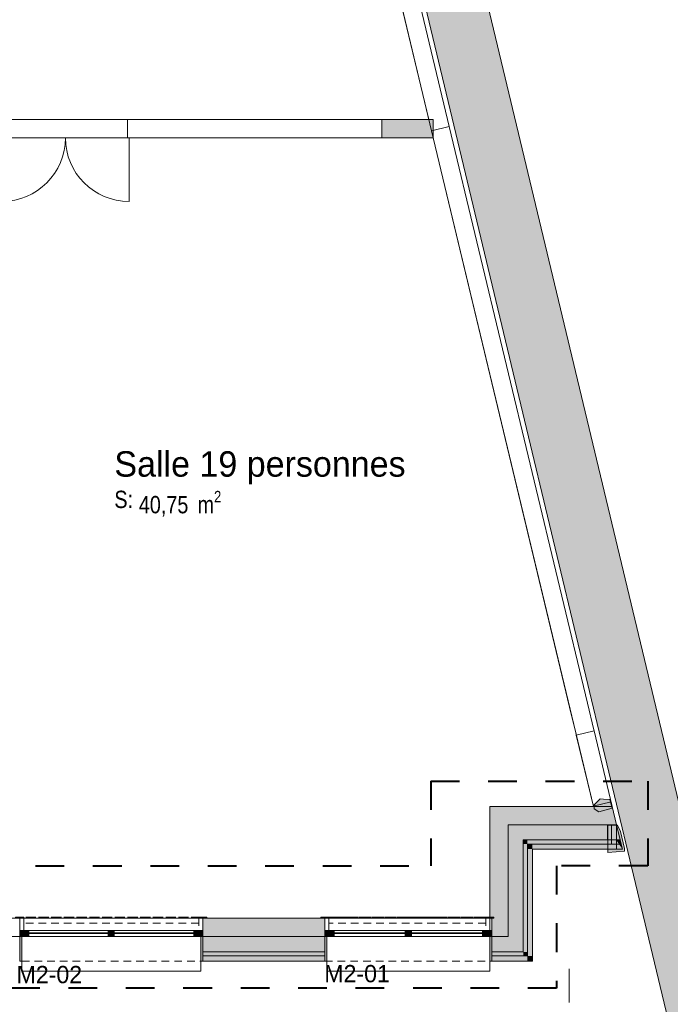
# Model space of a CAD drawing. Header units: millimetres. Extents: x -22000 to 226618, y -100134 to 72379.
# Tile 33 of 44: x 83590 to 89985, y -29895 to -20219. Entities that reach past the tile are written whole.
import ezdxf
from ezdxf.enums import TextEntityAlignment as Align

# ---------------------------------------------------------------- set-up
doc = ezdxf.new("R2010")
doc.units = ezdxf.units.MM
doc.header["$MEASUREMENT"] = 0
for name, pattern in [('Points tirets', [670.277762, 352.777767, -176.388884, 0, -141.111112]), ('Tirets petits', [125, 75, -50]), ('Traits', [564.444447, 282.222223, -282.222223])]:
    doc.linetypes.add(name, pattern=pattern)
for name, color, linetype in [('01-01 BAT MITOYEN', 7, 'Continuous'), ('02-01 File _ Axe.Construction', 7, 'Continuous'), ('02-04 Mur.Construction', 7, 'Continuous'), ('02-04 VR et tablettes existantes', 7, 'Continuous'), ('08-01 2D Dessin général.2D', 7, 'Continuous'), ('08-01 contour hachures', 7, 'Continuous'), ('A-AREA-____-OTLN.Modèle IFC', 7, 'Continuous'), ('A-WALL-____-OTLN.Modèle IFC', 7, 'Continuous'), ('Fenêtres ARCHICAD', 7, 'Continuous'), ('Marques de fenêtre ARCHICAD', 7, 'Continuous'), ('Marques de Zone ARCHICAD', 7, 'Continuous'), ('Portes ARCHICAD', 7, 'Continuous')]:
    doc.layers.add(name, color=color, linetype=linetype)
doc.styles.add('STYLE_GENERE_1', font='txt')
doc.styles.add('STYLE_GENERE_2', font='ARIALN.TTF')
doc.styles.add('STYLE_GENERE_4', font='txt')

# ---------------------------------------------------------------- blocks, each defined once
blk = doc.blocks.new('Mur_1_1', base_point=(66046, 69761.8))
at = {"layer": '01-01 BAT MITOYEN', "linetype": 'Continuous', "lineweight": 0, "true_color": 0xffffff}
blk.add_hatch(color=7, dxfattribs=at).paths.add_polyline_path([(93145.2, -40756.4), (66645.8, 69833.8), (66655.8, 67217), (93153.2, -43364.5)])
at = {"layer": '01-01 BAT MITOYEN', "color": 7, "linetype": 'Continuous', "lineweight": 20, "flags": 128}
for points in [[(66046, 69761.8), (93153.2, -43364.5)], [(93145.2, -40756.4), (66645.8, 69833.8)]]:
    blk.add_lwpolyline(points, dxfattribs=at)
blk = doc.blocks.new('Salle 19 personnes_SA_8_1', base_point=(85826.4, -24731.7))
at = {"layer": 'Marques de Zone ARCHICAD', "color": 7, "lineweight": 9, "insert": (84760.6, -24850.1), "char_height": 170, "attachment_point": 1, "style": 'STYLE_GENERE_2'}
blk.add_mtext('\\A1;{\\pql;\\pt0,100;\\fArial Narrow|b0|i0|c0|p34;40,75\\fArial Narrow|b0|i0|c0|p34;\\A1{\\H.66x;\\S^  ;}\\fArial Narrow|b0|i0|c0|p34; m\\fArial Narrow|b0|i0|c0|p34;\\A1{\\H.66x;\\S2^  ;}}', dxfattribs=at)
at = {"layer": 'Marques de Zone ARCHICAD', "color": 7, "lineweight": 9}
for tag, height, style, p in [('DUMMY_849', 250, 'STYLE_GENERE_1', (87132.3, -24385.8)), ('ROOM_NAME', 250, 'STYLE_GENERE_1', (84520.6, -24459.8)), ('calculatedAreaCode', 170, 'STYLE_GENERE_2', (84520.6, -24847.8))]:
    blk.add_attdef(tag, text='', height=height, dxfattribs=dict(at, style=style)).set_placement(p, align=Align.TOP_LEFT)
blk = doc.blocks.new('Fenêtre (Mur) 40[3]_1')
at = {"layer": 'Fenêtres ARCHICAD', "color": 7, "linetype": 'Continuous', "lineweight": 5}
for p, q in [((84650.1, -21200.1), (87150.1, -21200.1)), ((84650.1, -21380.1), (84650.1, -21200.1)), ((87150.1, -21200.1), (87150.1, -21380.1)), ((87150.1, -21380.1), (84650.1, -21380.1))]:
    blk.add_line(p, q, dxfattribs=at)
blk = doc.blocks.new('Porte (Mur) 137[1]_1')
at = {"layer": 'Portes ARCHICAD', "color": 7, "linetype": 'Continuous', "lineweight": 5}
for p, q in [((83415, -21380.1), (83415, -22005.1)), ((84665, -21380.1), (84665, -22005.1))]:
    blk.add_line(p, q, dxfattribs=at)
for centre, start, end in [((83415, -21380.1), 270, 0), ((84665, -21380.1), 180, 270)]:
    blk.add_arc(centre, 625, start, end, dxfattribs=at)
blk = doc.blocks.new('Mur_9_1', base_point=(87654, -21290.1))
at = {"layer": 'A-WALL-____-OTLN.Modèle IFC', "linetype": 'Continuous', "lineweight": 0, "true_color": 0xffffff}
blk.add_hatch(color=7, dxfattribs=at).paths.add_polyline_path([(87654, -21200.1), (87150.1, -21200.1), (87150.1, -21380.1), (87654, -21380.1)])
at = {"layer": 'A-WALL-____-OTLN.Modèle IFC', "color": 7, "linetype": 'Continuous', "lineweight": 5}
for p, q in [((87150.1, -21200.1), (84650.1, -21200.1)), ((84650.1, -21380.1), (87150.1, -21380.1))]:
    blk.add_line(p, q, dxfattribs=at)
at = {"layer": 'A-WALL-____-OTLN.Modèle IFC', "color": 7, "linetype": 'Continuous', "lineweight": 20}
blk.add_line((87150.1, -21200.1), (87150.1, -21380.1), dxfattribs=at)
at = {"layer": 'A-WALL-____-OTLN.Modèle IFC', "color": 7, "linetype": 'Continuous', "lineweight": 20, "flags": 128}
for points in [[(87654, -21200.1), (87150.1, -21200.1)], [(87654, -21200.1), (87654, -21380.1)], [(87150.1, -21380.1), (87654, -21380.1)]]:
    blk.add_lwpolyline(points, dxfattribs=at)
at = {"layer": 'Fenêtres ARCHICAD', "color": 7, "linetype": 'Continuous', "lineweight": 5}
blk.add_blockref('Fenêtre (Mur) 40[3]_1', (0, 0), dxfattribs=at)
at = {"layer": 'Portes ARCHICAD', "color": 7, "linetype": 'Continuous', "lineweight": 5}
blk.add_blockref('Porte (Mur) 137[1]_1', (0, 0), dxfattribs=at)
blk = doc.blocks.new('Marque fenêtre 24[7]_1', base_point=(84490, -29049.7))
at = {"layer": 'Marques de fenêtre ARCHICAD', "color": 7, "lineweight": 9, "style": 'STYLE_GENERE_1'}
blk.add_attdef('AC_WIDO_ID', text='', height=170, dxfattribs=at).set_placement((83559.5, -29738.4), align=Align.BOTTOM_LEFT)
blk = doc.blocks.new('Baie générique 2019[16]_1')
at = {"layer": 'Fenêtres ARCHICAD', "linetype": 'Continuous', "lineweight": 0, "true_color": 0xffffff}
for points in [[(83590, -29229.7), (83650, -29229.7), (83650, -29169.7), (83590, -29169.7)], [(83650, -29229.7), (83680, -29229.7), (83680, -29169.7), (83650, -29169.7)], [(84490, -29229.7), (84490, -29169.7), (84460, -29169.7), (84460, -29229.7)], [(84490, -29229.7), (84490, -29169.7), (84460, -29169.7), (84460, -29229.7)], [(84490, -29229.7), (84490, -29169.7), (84460, -29169.7), (84460, -29229.7)], [(84490, -29229.7), (84520, -29229.7), (84520, -29169.7), (84490, -29169.7)], [(84490, -29229.7), (84520, -29229.7), (84520, -29169.7), (84490, -29169.7)], [(84490, -29229.7), (84520, -29229.7), (84520, -29169.7), (84490, -29169.7)], [(85330, -29229.7), (85330, -29169.7), (85300, -29169.7), (85300, -29229.7)], [(85390, -29229.7), (85390, -29169.7), (85330, -29169.7), (85330, -29229.7)], [(83610, -29229.7), (83590, -29229.7), (83590, -29469.7), (83610, -29469.7)], [(85390, -29229.7), (85370, -29229.7), (85370, -29469.7), (85390, -29469.7)]]:
    blk.add_hatch(color=7, dxfattribs=at).paths.add_polyline_path(points)
at = {"layer": 'Fenêtres ARCHICAD', "color": 7, "linetype": 'Continuous', "lineweight": 13}
for p, q in [((83650, -29229.7), (83650, -29169.7)), ((83650, -29169.7), (83680, -29169.7)), ((83680, -29169.7), (83680, -29229.7)), ((83680, -29193.2), (85300, -29193.2)), ((83680, -29200.2), (85300, -29200.2)), ((84490, -29169.7), (84460, -29169.7)), ((84460, -29169.7), (84460, -29229.7)), ((84490, -29169.7), (84460, -29169.7)), ((84460, -29169.7), (84460, -29229.7)), ((84490, -29169.7), (84460, -29169.7)), ((84460, -29169.7), (84460, -29229.7)), ((84520, -29193.2), (84460, -29193.2)), ((84520, -29193.2), (84460, -29193.2)), ((84520, -29193.2), (84460, -29193.2)), ((84520, -29200.2), (84460, -29200.2)), ((84520, -29200.2), (84460, -29200.2)), ((84520, -29200.2), (84460, -29200.2)), ((84490, -29229.7), (84490, -29169.7)), ((84490, -29229.7), (84490, -29169.7)), ((84490, -29169.7), (84520, -29169.7)), ((84490, -29229.7), (84490, -29169.7)), ((84490, -29229.7), (84490, -29169.7)), ((84490, -29169.7), (84520, -29169.7)), ((84490, -29229.7), (84490, -29169.7)), ((84490, -29229.7), (84490, -29169.7)), ((84490, -29169.7), (84520, -29169.7)), ((84520, -29169.7), (84520, -29229.7)), ((84520, -29169.7), (84520, -29229.7)), ((84520, -29169.7), (84520, -29229.7)), ((85330, -29169.7), (85300, -29169.7)), ((85300, -29169.7), (85300, -29229.7)), ((85330, -29229.7), (85330, -29169.7)), ((83680, -29229.7), (83650, -29229.7)), ((84460, -29229.7), (84490, -29229.7)), ((84460, -29229.7), (84490, -29229.7)), ((84460, -29229.7), (84490, -29229.7)), ((84520, -29229.7), (84490, -29229.7)), ((84520, -29229.7), (84490, -29229.7)), ((84520, -29229.7), (84490, -29229.7)), ((85300, -29229.7), (85330, -29229.7))]:
    blk.add_line(p, q, dxfattribs=at)
at = {"layer": 'Fenêtres ARCHICAD', "color": 7, "linetype": 'Continuous', "lineweight": 5}
for p, q in [((83650, -29169.7), (85330, -29169.7)), ((83680, -29169.7), (85300, -29169.7)), ((84520, -29169.7), (84460, -29169.7)), ((84520, -29169.7), (84460, -29169.7)), ((84520, -29169.7), (84460, -29169.7)), ((83650, -29229.7), (85330, -29229.7)), ((83680, -29229.7), (85300, -29229.7)), ((84520, -29229.7), (84460, -29229.7)), ((84520, -29229.7), (84460, -29229.7)), ((84520, -29229.7), (84460, -29229.7)), ((83610, -29569.7), (83610, -29469.7)), ((85370, -29469.7), (85370, -29569.7)), ((85370, -29569.7), (83610, -29569.7))]:
    blk.add_line(p, q, dxfattribs=at)
at = {"layer": 'Fenêtres ARCHICAD', "color": 7, "linetype": 'Continuous', "lineweight": 13, "flags": 128}
for points in [[(83590, -29229.7), (83590, -29169.7), (83650, -29169.7), (83650, -29229.7)], [(85390, -29229.7), (85390, -29169.7), (85330, -29169.7), (85330, -29229.7)], [(83610, -29229.7), (83610, -29469.7), (83590, -29469.7), (83590, -29229.7)], [(85390, -29229.7), (85390, -29469.7), (85370, -29469.7), (85370, -29229.7)]]:
    blk.add_lwpolyline(points, close=True, dxfattribs=at)
at = {"layer": 'Marques de fenêtre ARCHICAD', "color": 7, "lineweight": 9}
blk.add_blockref('Marque fenêtre 24[7]_1', (84490, -29049.7), dxfattribs=at).add_auto_attribs({'AC_WIDO_ID': 'M2-02'})
blk = doc.blocks.new('Marque fenêtre 24[8]_1', base_point=(87410, -29049.7))
at = {"layer": 'Marques de fenêtre ARCHICAD', "color": 7, "lineweight": 9, "style": 'STYLE_GENERE_1'}
blk.add_attdef('AC_WIDO_ID', text='', height=170, dxfattribs=at).set_placement((86584, -29729.3), align=Align.BOTTOM_LEFT)
blk = doc.blocks.new('Baie générique 2019[17]_1')
at = {"layer": 'Fenêtres ARCHICAD', "linetype": 'Continuous', "lineweight": 0, "true_color": 0xffffff}
for points in [[(86590, -29229.7), (86650, -29229.7), (86650, -29169.7), (86590, -29169.7)], [(86650, -29229.7), (86680, -29229.7), (86680, -29169.7), (86650, -29169.7)], [(87410, -29229.7), (87410, -29169.7), (87380, -29169.7), (87380, -29229.7)], [(87410, -29229.7), (87410, -29169.7), (87380, -29169.7), (87380, -29229.7)], [(87410, -29229.7), (87410, -29169.7), (87380, -29169.7), (87380, -29229.7)], [(87410, -29229.7), (87440, -29229.7), (87440, -29169.7), (87410, -29169.7)], [(87410, -29229.7), (87440, -29229.7), (87440, -29169.7), (87410, -29169.7)], [(87410, -29229.7), (87440, -29229.7), (87440, -29169.7), (87410, -29169.7)], [(88170, -29229.7), (88170, -29169.7), (88140, -29169.7), (88140, -29229.7)], [(88230, -29229.7), (88230, -29169.7), (88170, -29169.7), (88170, -29229.7)], [(86610, -29229.7), (86590, -29229.7), (86590, -29469.7), (86610, -29469.7)], [(88230, -29229.7), (88210, -29229.7), (88210, -29469.7), (88230, -29469.7)]]:
    blk.add_hatch(color=7, dxfattribs=at).paths.add_polyline_path(points)
at = {"layer": 'Fenêtres ARCHICAD', "color": 7, "linetype": 'Continuous', "lineweight": 13}
for p, q in [((86650, -29229.7), (86650, -29169.7)), ((86650, -29169.7), (86680, -29169.7)), ((86680, -29169.7), (86680, -29229.7)), ((86680, -29193.2), (88140, -29193.2)), ((86680, -29200.2), (88140, -29200.2)), ((87410, -29169.7), (87380, -29169.7)), ((87380, -29169.7), (87380, -29229.7)), ((87410, -29169.7), (87380, -29169.7)), ((87380, -29169.7), (87380, -29229.7)), ((87410, -29169.7), (87380, -29169.7)), ((87380, -29169.7), (87380, -29229.7)), ((87440, -29193.2), (87380, -29193.2)), ((87440, -29193.2), (87380, -29193.2)), ((87440, -29193.2), (87380, -29193.2)), ((87440, -29200.2), (87380, -29200.2)), ((87440, -29200.2), (87380, -29200.2)), ((87440, -29200.2), (87380, -29200.2)), ((87410, -29229.7), (87410, -29169.7)), ((87410, -29229.7), (87410, -29169.7)), ((87410, -29169.7), (87440, -29169.7)), ((87410, -29229.7), (87410, -29169.7)), ((87410, -29229.7), (87410, -29169.7)), ((87410, -29169.7), (87440, -29169.7)), ((87410, -29229.7), (87410, -29169.7)), ((87410, -29229.7), (87410, -29169.7)), ((87410, -29169.7), (87440, -29169.7)), ((87440, -29169.7), (87440, -29229.7)), ((87440, -29169.7), (87440, -29229.7)), ((87440, -29169.7), (87440, -29229.7)), ((88170, -29169.7), (88140, -29169.7)), ((88140, -29169.7), (88140, -29229.7)), ((88170, -29229.7), (88170, -29169.7)), ((86680, -29229.7), (86650, -29229.7)), ((87380, -29229.7), (87410, -29229.7)), ((87380, -29229.7), (87410, -29229.7)), ((87380, -29229.7), (87410, -29229.7)), ((87440, -29229.7), (87410, -29229.7)), ((87440, -29229.7), (87410, -29229.7)), ((87440, -29229.7), (87410, -29229.7)), ((88140, -29229.7), (88170, -29229.7))]:
    blk.add_line(p, q, dxfattribs=at)
at = {"layer": 'Fenêtres ARCHICAD', "color": 7, "linetype": 'Continuous', "lineweight": 5}
for p, q in [((86650, -29169.7), (88170, -29169.7)), ((86680, -29169.7), (88140, -29169.7)), ((87440, -29169.7), (87380, -29169.7)), ((87440, -29169.7), (87380, -29169.7)), ((87440, -29169.7), (87380, -29169.7)), ((86650, -29229.7), (88170, -29229.7)), ((86680, -29229.7), (88140, -29229.7)), ((87440, -29229.7), (87380, -29229.7)), ((87440, -29229.7), (87380, -29229.7)), ((87440, -29229.7), (87380, -29229.7)), ((86610, -29569.7), (86610, -29469.7)), ((88210, -29469.7), (88210, -29569.7)), ((88210, -29569.7), (86610, -29569.7))]:
    blk.add_line(p, q, dxfattribs=at)
at = {"layer": 'Fenêtres ARCHICAD', "color": 7, "linetype": 'Continuous', "lineweight": 13, "flags": 128}
for points in [[(86590, -29229.7), (86590, -29169.7), (86650, -29169.7), (86650, -29229.7)], [(88230, -29229.7), (88230, -29169.7), (88170, -29169.7), (88170, -29229.7)], [(86610, -29229.7), (86610, -29469.7), (86590, -29469.7), (86590, -29229.7)], [(88230, -29229.7), (88230, -29469.7), (88210, -29469.7), (88210, -29229.7)]]:
    blk.add_lwpolyline(points, close=True, dxfattribs=at)
at = {"layer": 'Marques de fenêtre ARCHICAD', "color": 7, "lineweight": 9}
blk.add_blockref('Marque fenêtre 24[8]_1', (87410, -29049.7), dxfattribs=at).add_auto_attribs({'AC_WIDO_ID': 'M2-01'})
blk = doc.blocks.new('Mur_139_1', base_point=(65085, -29049.7))
at = {"layer": '02-04 Mur.Construction', "linetype": 'Continuous', "lineweight": 0, "true_color": 0xffffff}
for points in [[(85390, -29229.7), (86590, -29229.7), (86590, -29049.7), (85390, -29049.7)], [(88210, -29049.7), (88390, -29229.7), (88390, -29049.7)], [(88230, -29069.7), (88230, -29229.7), (88390, -29229.7)], [(85390, -29229.7), (85390, -29379.7), (86590, -29379.7), (86590, -29229.7)], [(88390, -29229.7), (88230, -29229.7), (88230, -29379.7), (88390, -29379.7)], [(88540, -29229.7), (88390, -29229.7), (88540, -29379.7)], [(88390, -29379.7), (88540, -29379.7), (88390, -29229.7)], [(85390, -29379.7), (85390, -29419.7), (86590, -29419.7), (86590, -29379.7)], [(88540, -29379.7), (88230, -29379.7), (88230, -29419.7), (88540, -29419.7)], [(88540, -29379.7), (88580, -29419.7), (88580, -29379.7)], [(88540, -29419.7), (88580, -29419.7), (88540, -29379.7)], [(85390, -29419.7), (85390, -29469.7), (86590, -29469.7), (86590, -29419.7)], [(88580, -29419.7), (88230, -29419.7), (88230, -29469.7), (88580, -29469.7)], [(88630, -29419.7), (88580, -29419.7), (88630, -29469.7)], [(88580, -29469.7), (88630, -29469.7), (88580, -29419.7)]]:
    blk.add_hatch(color=7, dxfattribs=at).paths.add_polyline_path(points)
at = {"layer": '02-04 Mur.Construction', "color": 7, "linetype": 'Continuous', "lineweight": 20}
for p, q in [((85390, -29049.7), (85390, -29169.7)), ((86590, -29049.7), (86590, -29169.7)), ((88230, -29049.7), (88230, -29169.7)), ((88390, -29229.7), (88390, -29049.7)), ((85390, -29379.7), (85390, -29169.7)), ((86590, -29379.7), (86590, -29169.7)), ((88230, -29379.7), (88230, -29169.7)), ((79390, -29229.7), (83590, -29229.7)), ((85390, -29229.7), (86590, -29229.7)), ((88230, -29229.7), (88390, -29229.7)), ((88540, -29379.7), (88540, -29229.7)), ((85390, -29379.7), (86590, -29379.7)), ((85390, -29419.7), (85390, -29379.7)), ((86590, -29419.7), (86590, -29379.7)), ((88230, -29379.7), (88390, -29379.7)), ((88230, -29419.7), (88230, -29379.7)), ((88390, -29379.7), (88540, -29379.7)), ((85390, -29469.7), (85390, -29419.7)), ((86590, -29469.7), (86590, -29419.7)), ((88230, -29469.7), (88230, -29419.7))]:
    blk.add_line(p, q, dxfattribs=at)
at = {"layer": '02-04 Mur.Construction', "color": 7, "linetype": 'Continuous', "lineweight": 9}
for p, q in [((85390, -29419.7), (86590, -29419.7)), ((88230, -29419.7), (88540, -29419.7)), ((88540, -29419.7), (88580, -29419.7))]:
    blk.add_line(p, q, dxfattribs=at)
at = {"layer": '02-04 Mur.Construction', "color": 7, "linetype": 'Continuous', "lineweight": 20, "flags": 128}
for points in [[(86590, -29049.7), (85390, -29049.7)], [(85390, -29469.7), (86590, -29469.7)], [(88230, -29469.7), (88630, -29469.7)], [(88630, -29469.7), (88630, -29419.7)]]:
    blk.add_lwpolyline(points, dxfattribs=at)
at = {"layer": 'Fenêtres ARCHICAD', "color": 7, "linetype": 'Continuous', "lineweight": 5}
for name in ['Baie générique 2019[16]_1', 'Baie générique 2019[17]_1']:
    blk.add_blockref(name, (0, 0), dxfattribs=at)
blk = doc.blocks.new('Mur_142_1', base_point=(88210, -29049.7))
at = {"layer": '02-04 Mur.Construction', "linetype": 'Continuous', "lineweight": 0, "true_color": 0xffffff}
for points in [[(88210, -27950), (88390, -28130), (88390, -27950)], [(88210, -28130), (88390, -28130), (88210, -27950)], [(88210, -28130), (88210, -29049.7), (88390, -29049.7), (88390, -28130)], [(88390, -28130), (88540, -28280), (88540, -28130)], [(88390, -28280), (88540, -28280), (88390, -28130)], [(88540, -28280), (88390, -28280), (88390, -29229.7), (88540, -29229.7)], [(88540, -28280), (88580, -28320), (88580, -28280)], [(88540, -28320), (88580, -28320), (88540, -28280)], [(88540, -28320), (88540, -29379.7), (88580, -29379.7), (88580, -28320)], [(88580, -28320), (88630, -28370), (88630, -28320)], [(88580, -28370), (88630, -28370), (88580, -28320)], [(88630, -28370), (88580, -28370), (88580, -29419.7), (88630, -29419.7)]]:
    blk.add_hatch(color=7, dxfattribs=at).paths.add_polyline_path(points)
at = {"layer": '02-04 Mur.Construction', "color": 7, "linetype": 'Continuous', "lineweight": 20}
for p, q in [((88540, -28130), (88390, -28130)), ((88390, -29049.7), (88390, -28130)), ((88580, -28280), (88540, -28280)), ((88540, -29229.7), (88540, -28280)), ((88390, -29229.7), (88390, -29049.7)), ((88540, -29379.7), (88540, -29229.7))]:
    blk.add_line(p, q, dxfattribs=at)
at = {"layer": '02-04 Mur.Construction', "color": 7, "linetype": 'Continuous', "lineweight": 9}
for p, q in [((88580, -29379.7), (88580, -28320)), ((88580, -29419.7), (88580, -29379.7))]:
    blk.add_line(p, q, dxfattribs=at)
at = {"layer": '02-04 Mur.Construction', "color": 7, "linetype": 'Continuous', "lineweight": 20, "flags": 128}
for points in [[(88210, -27950), (88390, -27950)], [(88210, -27950), (88210, -29049.7)], [(88630, -29419.7), (88630, -28370)]]:
    blk.add_lwpolyline(points, dxfattribs=at)
blk = doc.blocks.new('Mur_149_1', base_point=(88210, -27950))
at = {"layer": '02-04 Mur.Construction', "linetype": 'Continuous', "lineweight": 0, "true_color": 0xffffff}
for points in [[(89228.3, -27950), (88390, -27950), (88390, -28130), (89271.4, -28130)], [(89228.3, -27950), (89350.7, -28130), (89456.5, -28130), (89413.4, -27950)], [(89271.4, -28130), (89350.7, -28130), (89228.3, -27950)], [(88540, -28280), (89452.8, -28280), (89350.7, -28130), (88540, -28130)], [(89350.7, -28130), (89452.8, -28280), (89492.5, -28280), (89456.5, -28130)], [(88580, -28320), (89480, -28320), (89452.8, -28280), (88580, -28280)], [(88630, -28370), (89514, -28370), (89480, -28320), (88630, -28320)], [(89452.8, -28280), (89480, -28320), (89502, -28320), (89492.5, -28280)], [(89502, -28320), (89480, -28320), (89514, -28370)]]:
    blk.add_hatch(color=7, dxfattribs=at).paths.add_polyline_path(points)
at = {"layer": '02-04 Mur.Construction', "color": 7, "linetype": 'Continuous', "lineweight": 20}
for p, q in [((88540, -28130), (88390, -28130)), ((88540, -28130), (89271.4, -28130)), ((89271.4, -28130), (89350.7, -28130)), ((89350.7, -28130), (89456.5, -28130)), ((88580, -28280), (88540, -28280)), ((88580, -28280), (89452.8, -28280)), ((89452.8, -28280), (89492.5, -28280))]:
    blk.add_line(p, q, dxfattribs=at)
at = {"layer": '02-04 Mur.Construction', "color": 7, "linetype": 'Continuous', "lineweight": 9}
for p, q in [((88580, -28320), (89480, -28320)), ((89480, -28320), (89502, -28320))]:
    blk.add_line(p, q, dxfattribs=at)
at = {"layer": '02-04 Mur.Construction', "color": 7, "linetype": 'Continuous', "lineweight": 20, "flags": 128}
for points in [[(89228.3, -27950), (88390, -27950)], [(89456.5, -28130), (89413.4, -27950)], [(89492.5, -28280), (89456.5, -28130)], [(89502, -28320), (89492.5, -28280)], [(89514, -28370), (89502, -28320)], [(88630, -28370), (89514, -28370)]]:
    blk.add_lwpolyline(points, dxfattribs=at)
blk = doc.blocks.new('Mur_150_1', base_point=(89227.5, -27946.8))
at = {"layer": '02-04 Mur.Construction', "linetype": 'Continuous', "lineweight": 0, "true_color": 0xffffff}
blk.add_hatch(color=7, dxfattribs=at).paths.add_polyline_path([(89413.4, -27950), (89402.6, -27904.9), (89227.5, -27946.8), (89228.3, -27950)])
at = {"layer": '02-04 Mur.Construction', "color": 7, "linetype": 'Continuous', "lineweight": 20, "flags": 128}
for points in [[(89402.6, -27904.9), (89227.5, -27946.8)], [(89227.5, -27946.8), (89228.3, -27950)], [(89413.4, -27950), (89402.6, -27904.9)]]:
    blk.add_lwpolyline(points, dxfattribs=at)
blk = doc.blocks.new('Forme_1_1')
at = {"layer": '02-04 VR et tablettes existantes', "color": 251, "linetype": 'Tirets petits', "lineweight": 0, "true_color": 0x5d5d5d, "flags": 128}
for points in [[(83590, -29169.7), (83590, -29049.7)], [(83590, -29049.7), (85390, -29049.7)], [(85390, -29049.7), (85390, -29169.7)], [(85390, -29169.7), (83590, -29169.7)]]:
    blk.add_lwpolyline(points, dxfattribs=at)
blk = doc.blocks.new('Forme_2_1')
at = {"layer": '02-04 VR et tablettes existantes', "color": 251, "linetype": 'Tirets petits', "lineweight": 0, "true_color": 0x5d5d5d, "flags": 128}
for points in [[(83550, -29049.7), (83550, -29039.7)], [(83550, -29039.7), (85430, -29039.7)], [(85430, -29049.7), (83550, -29049.7)], [(85430, -29049.7), (85430, -29039.7)]]:
    blk.add_lwpolyline(points, dxfattribs=at)
blk = doc.blocks.new('Forme_3_1')
at = {"layer": '02-04 VR et tablettes existantes', "color": 251, "linetype": 'Tirets petits', "lineweight": 0, "true_color": 0x5d5d5d, "flags": 128}
for points in [[(83590, -29169.7), (83590, -29049.7)], [(83590, -29049.7), (85390, -29049.7)], [(85390, -29049.7), (85390, -29169.7)], [(85390, -29169.7), (83590, -29169.7)]]:
    blk.add_lwpolyline(points, dxfattribs=at)
blk = doc.blocks.new('Forme_4_1')
at = {"layer": '02-04 VR et tablettes existantes', "color": 251, "linetype": 'Tirets petits', "lineweight": 0, "true_color": 0x5d5d5d, "flags": 128}
for points in [[(83550, -29049.7), (83550, -29039.7)], [(83550, -29039.7), (85430, -29039.7)], [(85430, -29049.7), (83550, -29049.7)], [(85430, -29039.7), (85430, -29049.7)]]:
    blk.add_lwpolyline(points, dxfattribs=at)
blk = doc.blocks.new('Forme_5_1')
at = {"layer": '02-04 VR et tablettes existantes', "color": 251, "linetype": 'Tirets petits', "lineweight": 0, "true_color": 0x5d5d5d, "flags": 128}
for points in [[(83590, -29049.7), (83590, -29169.7)], [(83630, -29049.7), (83590, -29049.7)], [(83630, -29169.7), (83630, -29049.7)], [(83630, -29169.7), (83590, -29169.7)]]:
    blk.add_lwpolyline(points, dxfattribs=at)
blk = doc.blocks.new('Forme_6_1')
at = {"layer": '02-04 VR et tablettes existantes', "color": 251, "linetype": 'Tirets petits', "lineweight": 0, "true_color": 0x5d5d5d, "flags": 128}
for points in [[(85350, -29049.7), (85350, -29169.7)], [(85390, -29049.7), (85350, -29049.7)], [(85390, -29169.7), (85390, -29049.7)], [(85390, -29169.7), (85350, -29169.7)]]:
    blk.add_lwpolyline(points, dxfattribs=at)
blk = doc.blocks.new('Forme_7_1')
at = {"layer": '02-04 VR et tablettes existantes', "color": 251, "linetype": 'Tirets petits', "lineweight": 0, "true_color": 0x5d5d5d, "flags": 128}
for points in [[(85430, -29039.7), (85350, -29039.7)], [(85350, -29039.7), (85350, -29049.7)], [(85350, -29049.7), (85430, -29049.7)], [(85430, -29049.7), (85430, -29039.7)]]:
    blk.add_lwpolyline(points, dxfattribs=at)
blk = doc.blocks.new('Forme_8_1')
at = {"layer": '02-04 VR et tablettes existantes', "color": 251, "linetype": 'Tirets petits', "lineweight": 0, "true_color": 0x5d5d5d, "flags": 128}
for points in [[(83630, -29039.7), (83550, -29039.7)], [(83550, -29039.7), (83550, -29049.7)], [(83550, -29049.7), (83630, -29049.7)], [(83630, -29049.7), (83630, -29039.7)]]:
    blk.add_lwpolyline(points, dxfattribs=at)
blk = doc.blocks.new('Forme_9_1')
at = {"layer": '02-04 VR et tablettes existantes', "color": 251, "linetype": 'Tirets petits', "lineweight": 0, "true_color": 0x5d5d5d, "flags": 128}
for points in [[(85350, -29039.7), (83630, -29039.7)], [(83630, -29097.8), (83630, -29039.7)], [(85350, -29097.8), (83630, -29097.8)], [(85350, -29097.8), (85350, -29039.7)]]:
    blk.add_lwpolyline(points, dxfattribs=at)
blk = doc.blocks.new('Forme_10_1')
at = {"layer": '02-04 VR et tablettes existantes', "color": 251, "linetype": 'Tirets petits', "lineweight": 0, "true_color": 0x5d5d5d, "flags": 128}
for points in [[(86590, -29169.7), (86590, -29049.7)], [(86590, -29049.7), (88210, -29049.7)], [(88210, -29049.7), (88210, -29169.7)], [(88210, -29169.7), (86590, -29169.7)]]:
    blk.add_lwpolyline(points, dxfattribs=at)
blk = doc.blocks.new('Forme_11_1')
at = {"layer": '02-04 VR et tablettes existantes', "color": 251, "linetype": 'Tirets petits', "lineweight": 0, "true_color": 0x5d5d5d, "flags": 128}
for points in [[(86550, -29049.7), (86550, -29039.7)], [(86550, -29039.7), (88250, -29039.7)], [(88250, -29049.7), (86550, -29049.7)], [(88250, -29049.7), (88250, -29039.7)]]:
    blk.add_lwpolyline(points, dxfattribs=at)
blk = doc.blocks.new('Forme_12_1')
at = {"layer": '02-04 VR et tablettes existantes', "color": 251, "linetype": 'Tirets petits', "lineweight": 0, "true_color": 0x5d5d5d, "flags": 128}
for points in [[(86590, -29169.7), (86590, -29049.7)], [(86590, -29049.7), (88210, -29049.7)], [(88210, -29049.7), (88210, -29169.7)], [(88210, -29169.7), (86590, -29169.7)]]:
    blk.add_lwpolyline(points, dxfattribs=at)
blk = doc.blocks.new('Forme_13_1')
at = {"layer": '02-04 VR et tablettes existantes', "color": 251, "linetype": 'Tirets petits', "lineweight": 0, "true_color": 0x5d5d5d, "flags": 128}
for points in [[(86550, -29049.7), (86550, -29039.7)], [(86550, -29039.7), (88170, -29039.7)], [(88170, -29049.7), (86550, -29049.7)], [(88170, -29039.7), (88170, -29049.7)]]:
    blk.add_lwpolyline(points, dxfattribs=at)
blk = doc.blocks.new('Forme_14_1')
at = {"layer": '02-04 VR et tablettes existantes', "color": 251, "linetype": 'Tirets petits', "lineweight": 0, "true_color": 0x5d5d5d, "flags": 128}
for points in [[(86590, -29049.7), (86590, -29169.7)], [(86630, -29049.7), (86590, -29049.7)], [(86630, -29169.7), (86630, -29049.7)], [(86630, -29169.7), (86590, -29169.7)]]:
    blk.add_lwpolyline(points, dxfattribs=at)
blk = doc.blocks.new('Forme_15_1')
at = {"layer": '02-04 VR et tablettes existantes', "color": 251, "linetype": 'Tirets petits', "lineweight": 0, "true_color": 0x5d5d5d, "flags": 128}
for points in [[(88170, -29049.7), (88170, -29169.7)], [(88210, -29049.7), (88170, -29049.7)], [(88210, -29169.7), (88210, -29049.7)], [(88210, -29169.7), (88170, -29169.7)]]:
    blk.add_lwpolyline(points, dxfattribs=at)
blk = doc.blocks.new('Forme_16_1')
at = {"layer": '02-04 VR et tablettes existantes', "color": 251, "linetype": 'Tirets petits', "lineweight": 0, "true_color": 0x5d5d5d, "flags": 128}
for points in [[(88250, -29039.7), (88170, -29039.7)], [(88170, -29039.7), (88170, -29049.7)], [(88170, -29049.7), (88250, -29049.7)], [(88250, -29049.7), (88250, -29039.7)]]:
    blk.add_lwpolyline(points, dxfattribs=at)
blk = doc.blocks.new('Forme_17_1')
at = {"layer": '02-04 VR et tablettes existantes', "color": 251, "linetype": 'Tirets petits', "lineweight": 0, "true_color": 0x5d5d5d, "flags": 128}
for points in [[(86630, -29039.7), (86550, -29039.7)], [(86550, -29039.7), (86550, -29049.7)], [(86550, -29049.7), (86630, -29049.7)], [(86630, -29049.7), (86630, -29039.7)]]:
    blk.add_lwpolyline(points, dxfattribs=at)
blk = doc.blocks.new('Forme_18_1')
at = {"layer": '02-04 VR et tablettes existantes', "color": 251, "linetype": 'Tirets petits', "lineweight": 0, "true_color": 0x5d5d5d, "flags": 128}
for points in [[(86630, -29097.8), (86630, -29039.7)], [(88170, -29039.7), (86630, -29039.7)], [(88170, -29097.8), (86630, -29097.8)], [(88170, -29097.8), (88170, -29039.7)]]:
    blk.add_lwpolyline(points, dxfattribs=at)
blk = doc.blocks.new('Mur 18[50]_1', base_point=(89325.9, -27971))
at = {"layer": 'A-WALL-____-OTLN.Modèle IFC', "color": 7, "linetype": 'Continuous', "lineweight": 18}
for p, q in [((87637.5, -21311.1), (87812.5, -21269.1)), ((87812.5, -21269.1), (89170, -26934.5)), ((88995, -26976.4), (87637.5, -21311.1)), ((89058.4, -27240.8), (88995, -26976.4)), ((89170, -26934.5), (89233.4, -27198.8)), ((89060.8, -27250.9), (89058.4, -27240.8)), ((89235.8, -27209), (89060.8, -27250.9)), ((89228.3, -27950), (89060.8, -27250.9)), ((89233.4, -27198.8), (89235.8, -27209)), ((89235.8, -27209), (89413.4, -27950)), ((89413.4, -27950), (89228.3, -27950))]:
    blk.add_line(p, q, dxfattribs=at)
blk = doc.blocks.new('Mur 24[67]_1', base_point=(87725, -21290.1))
at = {"layer": 'A-WALL-____-OTLN.Modèle IFC', "color": 7, "linetype": 'Continuous', "lineweight": 18}
for p, q in [((87348.6, -19332.8), (87812.5, -21269.1)), ((87637.5, -21311.1), (87173.5, -19374.8)), ((87812.5, -21269.1), (87637.5, -21311.1))]:
    blk.add_line(p, q, dxfattribs=at)
blk = doc.blocks.new('Marque grille standard[393]_1', base_point=(88990, -31547.1))
at = {"layer": '02-01 File _ Axe.Construction', "color": 7, "linetype": 'Points tirets', "lineweight": 5}
blk.add_line((88990, -30547.1), (88990, -29547.1), dxfattribs=at)
at = {"layer": '02-01 File _ Axe.Construction', "color": 7, "lineweight": 9, "style": 'STYLE_GENERE_4'}
blk.add_attdef('AC_MarkerText_1', text='', height=350, rotation=360, dxfattribs=at).set_placement((88990, -31872.1), align=Align.TOP_CENTER)

msp = doc.modelspace()

# ---------------------------------------------------------------- hatches: boundary and pattern name
at = {"layer": '08-01 2D Dessin général.2D', "linetype": 'Continuous', "lineweight": 0}
for points in [[(89296.1, -27875.4), (89232.2, -27936.7), (89237, -27973.3), (89283.6, -28003.9), (89412.3, -27966.7), (89391.7, -27882.9), (89327.7, -27880)], [(89371.4, -28134.9), (89371.3, -28403.5), (89533.3, -28389.8), (89533.3, -28365.3), (89493.7, -28197.7), (89464.6, -28134.9)]]:
    msp.add_hatch(color=255, dxfattribs=at).paths.add_polyline_path(points)

# ---------------------------------------------------------------- linework, layer by layer
at = {"layer": '08-01 2D Dessin général.2D', "color": 7, "linetype": 'Continuous', "lineweight": 20}
for p, q in [((89366.5, -28130), (89366.5, -28280)), ((89456.5, -28130), (89456.5, -28370)), ((89371.3, -28370), (89456.5, -28370))]:
    msp.add_line(p, q, dxfattribs=at)
at = {"layer": '08-01 2D Dessin général.2D', "color": 7, "linetype": 'Continuous', "lineweight": 9}
for p in [(89406.5, -28130), (89371.3, -28320)]:
    msp.add_line(p, (89406.5, -28320), dxfattribs=at)
at = {"layer": '08-01 2D Dessin général.2D', "color": 7, "linetype": 'Tirets petits', "lineweight": 9}
for p, q in [((83610, -29469.7), (85370, -29469.7)), ((86590, -29469.7), (88210, -29469.7))]:
    msp.add_line(p, q, dxfattribs=at)
at = {"layer": '08-01 2D Dessin général.2D', "color": 255, "linetype": 'Continuous', "lineweight": 0, "flags": 128}
for points in [[(89296.1, -27875.4), (89232.2, -27936.7), (89237, -27973.3), (89283.6, -28003.9), (89412.3, -27966.7), (89391.7, -27882.9), (89327.7, -27880)], [(89371.4, -28134.9), (89371.3, -28403.5), (89533.3, -28389.8), (89533.3, -28365.3), (89493.7, -28197.7), (89464.6, -28134.9)]]:
    msp.add_lwpolyline(points, close=True, dxfattribs=at)
at = {"layer": '08-01 contour hachures', "color": 7, "linetype": 'Traits', "lineweight": 40}
for p, q in [((87630.6, -27701.4), (87630.6, -28534.4)), ((87630.6, -27701.4), (89762.4, -27701.4)), ((89762.4, -27701.4), (89762.4, -28534.4)), ((2466.1, -28534.4), (87630.6, -28534.4)), ((88867.2, -28534.4), (88867.2, -29736.5)), ((89762.4, -28534.4), (88867.2, -28534.4)), ((88867.2, -29736.5), (2466.1, -29736.5))]:
    msp.add_line(p, q, dxfattribs=at)
at = {"layer": 'A-AREA-____-OTLN.Modèle IFC', "color": 7, "linetype": 'Continuous', "lineweight": 0, "true_color": 0xfdf5ec, "flags": 128}
msp.add_lwpolyline([(6474.5, -21204), (33900, -21200), (33896, -21665.7), (43904, -21665.7), (43900, -21200), (87610.9, -21200), (85928.7, -14179.9), (84274.8, -14179.9), (85600.5, -19614.5), (65600.7, -19614.5), (65600.7, -13663.3, -0.157957), (65065, -12490), (63312.7, -12490, -0.214878), (62629.5, -13810.9), (62629.5, -19614.5), (14565.7, -19614.5), (14565.7, -13811, -0.215084), (13882.3, -12490), (12276.2, -12490, -0.214969), (11594.5, -13810.5), (11582.7, -19614.5), (6474.5, -19614.5)], format="xyb", close=True, dxfattribs=at)
msp.add_lwpolyline([(88210, -27950), (89228.3, -27950), (87654, -21380.1), (87608.9, -21380.1), (83080, -21380.1), (83080, -25960.1), (83080, -29049.6), (88210, -29049.6)], close=True, dxfattribs=at)

# ---------------------------------------------------------------- block references
at = {"layer": '01-01 BAT MITOYEN', "color": 7, "lineweight": 20}
msp.add_blockref('Mur_1_1', (66046, 69761.8), dxfattribs=at)
at = {"layer": '02-01 File _ Axe.Construction', "color": 7, "linetype": 'Continuous', "lineweight": 9}
msp.add_blockref('Marque grille standard[393]_1', (88990, -31547.1), dxfattribs=at)
at = {"layer": '02-04 Mur.Construction', "color": 7, "lineweight": 20}
for name, p in [('Mur_142_1', (88210, -29049.7)), ('Mur_149_1', (88210, -27950)), ('Mur_150_1', (89227.5, -27946.8)), ('Mur_139_1', (65085, -29049.7))]:
    msp.add_blockref(name, p, dxfattribs=at)
at = {"layer": '02-04 VR et tablettes existantes', "linetype": 'Continuous', "lineweight": 0}
for name in ['Forme_2_1', 'Forme_4_1', 'Forme_8_1', 'Forme_1_1', 'Forme_3_1', 'Forme_5_1', 'Forme_9_1', 'Forme_7_1', 'Forme_6_1', 'Forme_11_1', 'Forme_13_1', 'Forme_17_1', 'Forme_10_1', 'Forme_12_1', 'Forme_14_1', 'Forme_18_1', 'Forme_16_1', 'Forme_15_1']:
    msp.add_blockref(name, (0, 0), dxfattribs=at)
at = {"layer": 'A-AREA-____-OTLN.Modèle IFC', "color": 7, "linetype": 'Continuous', "lineweight": 9}
msp.add_blockref('Salle 19 personnes_SA_8_1', (85826.4, -24731.7), dxfattribs=at).add_auto_attribs({'ROOM_NAME': 'Salle 19 personnes', 'calculatedAreaCode': 'S: '})
at = {"layer": 'A-WALL-____-OTLN.Modèle IFC', "color": 7, "linetype": 'Continuous', "lineweight": 18}
for name, p in [('Mur 24[67]_1', (87725, -21290.1)), ('Mur 18[50]_1', (89325.9, -27971))]:
    msp.add_blockref(name, p, dxfattribs=at)
at = {"layer": 'A-WALL-____-OTLN.Modèle IFC', "color": 7, "lineweight": 20}
msp.add_blockref('Mur_9_1', (87654, -21290.1), dxfattribs=at)

doc.saveas('drawing.dxf')
